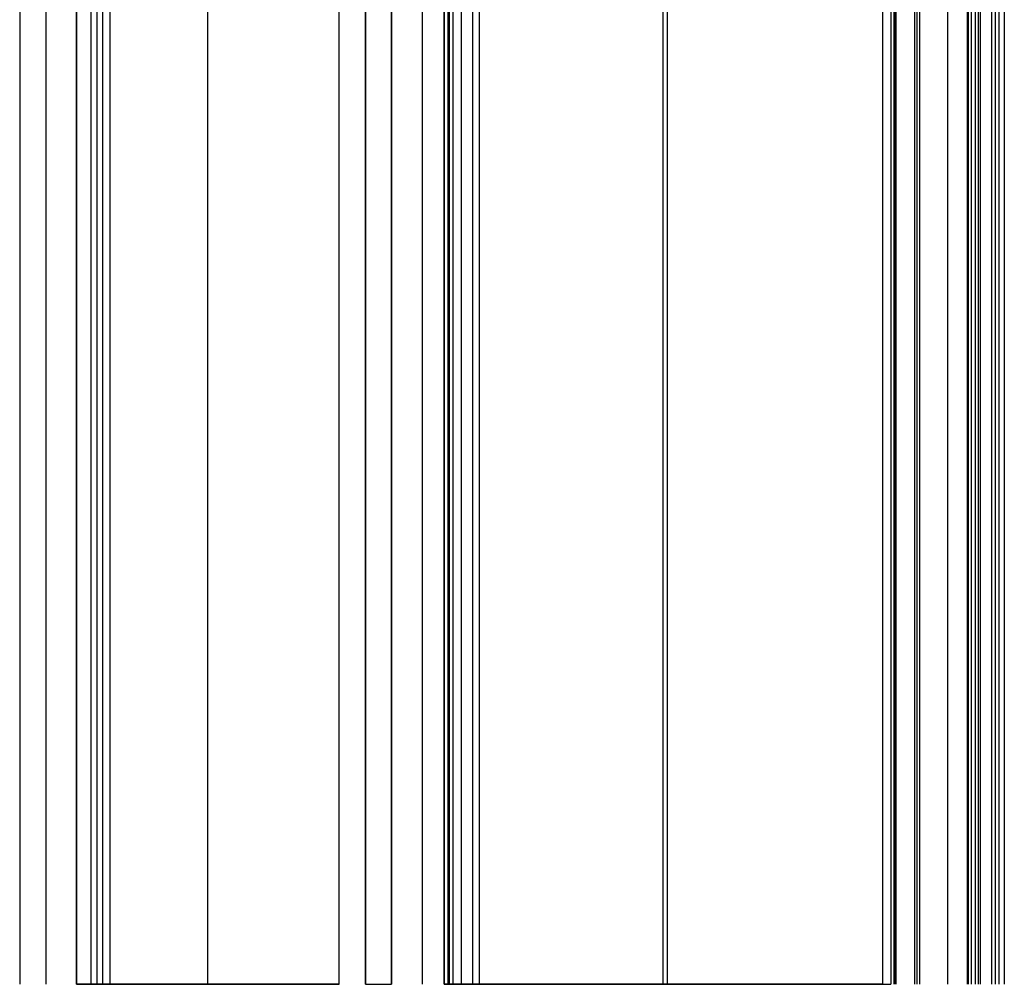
# Model space of a CAD drawing. Header units: millimetres. Extents: x -40 to 73, y -225 to 0.
# Tile 1 of 3: x -40 to 73, y -225 to -115. Entities that reach past the tile are written whole.
import ezdxf

# ---------------------------------------------------------------- set-up
doc = ezdxf.new("R2010")
doc.units = ezdxf.units.MM
doc.header["$MEASUREMENT"] = 0
doc.layers.add('Predefinito', color=5, linetype='Continuous')

msp = doc.modelspace()

# ---------------------------------------------------------------- linework, layer by layer
at = {"layer": 'Predefinito'}
for points in [[(-39.5, 0), (-39.5, -225)], [(-36.5, 0), (-36.5, -225)], [(-33, 0), (-33, -225)], [(-33, -225), (-33, 0)], [(-33, 0), (-33, -225)], [(-31.38, 0), (-31.38, -225)], [(-30.69, 0), (-30.69, -225)], [(-29.19, 0), (-29.19, -225)], [(-3, -225), (-3, 0)], [(-3, -225), (-3, 0)], [(0, 0), (0, -225)], [(0, -225), (0, 0)], [(3, -225), (3, 0)], [(3, 0), (3, -225)], [(3, 0), (3, -225)], [(3, 0), (3, -225)], [(6.5, 0), (6.5, -225)], [(6.5, 0), (6.5, -225)], [(9, 0), (9, -225)], [(9, -225), (9, 0)], [(9.43, 0), (9.43, -225)], [(9.6, -225), (9.6, 0)], [(10, 0), (10, -225)], [(10.93, 0), (10.93, -225)], [(12.26, -225), (12.26, 0)], [(13, 0), (13, -225)], [(59.07, 0), (59.07, -225)], [(60.02, 0), (60.02, -225)], [(60.42, -225), (60.42, 0)], [(62.73, 0), (62.73, -225)], [(70.24, 0), (70.24, -225)], [(71.59, -225), (71.59, 0)], [(72.37, 0), (72.37, -225)], [(73, 0), (73, -225)], [(-33, 0), (-33, -225)], [(-29.99, -225), (-29.99, 0)], [(-18, -225), (-18, 0)], [(-18, -225), (-18, 0)], [(0, -225), (0, 0)], [(3, -225), (3, 0)], [(3, -225), (3, 0)], [(34.03, -225), (34.03, 0)], [(34.51, -225), (34.51, 0)], [(60.53, -225), (60.53, 0)], [(60.63, -225), (60.63, 0)], [(63.03, -225), (63.03, 0)], [(63.34, -225), (63.34, 0)], [(66.5, 0), (66.5, -225)], [(66.5, 0), (66.5, -225)], [(68.74, 0), (68.74, -225)], [(68.88, 0), (68.88, -225)], [(69.27, -225), (69.27, 0)], [(69.66, 0), (69.66, -225)], [(70, 0), (70, -225)], [(71.98, -225), (71.98, 0)], [(-33, -225), (-3, -225)], [(-3, -225), (-33, -225)], [(0, -225), (3, -225)], [(9, -225), (60.02, -225)], [(59.07, -225), (9, -225)]]:
    msp.add_lwpolyline(points, dxfattribs=at)
at = {"layer": 'Predefinito', "extrusion": (0, 1, 0)}
for points in [[(29.99, -9.26), (30.15, -9.34), (30.32, -9.42), (30.48, -9.49), (30.65, -9.56), (30.82, -9.62), (30.99, -9.68), (31.17, -9.74), (31.35, -9.79), (31.53, -9.83), (31.71, -9.87), (31.89, -9.9), (32.07, -9.93), (32.26, -9.96), (32.45, -9.98), (32.63, -9.99), (32.82, -10), (33.01, -10), (33.19, -10), (33.38, -9.99), (33.57, -9.98), (33.75, -9.96), (33.94, -9.93), (34.12, -9.9), (34.3, -9.87), (34.48, -9.83), (34.66, -9.78), (34.83, -9.74), (35.01, -9.68), (35.18, -9.62), (35.35, -9.56), (35.52, -9.49), (35.68, -9.42), (35.84, -9.35), (36, -9.27), (36.16, -9.18), (36.32, -9.09), (36.47, -8.99), (36.63, -8.89), (36.78, -8.79), (36.93, -8.68), (37.07, -8.57), (37.21, -8.45), (37.35, -8.33), (37.49, -8.2), (37.62, -8.07), (37.75, -7.93), (37.88, -7.8), (38, -7.65), (38.12, -7.51), (38.23, -7.36), (38.34, -7.21), (38.44, -7.05), (38.54, -6.89), (38.64, -6.73), (38.73, -6.57), (38.81, -6.41), (38.89, -6.24), (38.97, -6.07), (39.04, -5.91), (39.1, -5.73), (39.16, -5.56), (39.22, -5.39), (39.27, -5.22), (39.31, -5.05), (39.35, -4.87), (39.39, -4.7), (39.42, -4.52), (39.45, -4.34), (39.47, -4.16), (39.48, -3.98), (39.49, -3.79), (39.5, -3.61), (39.5, -3.42), (39.49, -3.24), (39.48, -3.05), (39.47, -2.87), (39.45, -2.68), (39.42, -2.5), (39.39, -2.31), (39.35, -2.13), (39.31, -1.95), (39.26, -1.77), (39.21, -1.59), (39.15, -1.41), (39.09, -1.23), (39.02, -1.06), (38.95, -0.89), (38.88, -0.72), (38.79, -0.56), (38.71, -0.39), (38.62, -0.23), (38.53, -0.08), (38.43, 0.08), (38.33, 0.22), (38.22, 0.37), (38.11, 0.51), (38, 0.65), (37.89, 0.79), (37.76, 0.92), (37.64, 1.05), (37.51, 1.18), (37.38, 1.31), (37.24, 1.43), (37.1, 1.55), (36.95, 1.66), (36.8, 1.77), (36.65, 1.88), (36.5, 1.98), (36.34, 2.08), (36.18, 2.17), (36.01, 2.26), (35.84, 2.35), (35.67, 2.42), (35.5, 2.5), (35.33, 2.57), (35.15, 2.63), (34.98, 2.69), (34.8, 2.75), (34.62, 2.79), (34.44, 2.84), (34.26, 2.88), (34.08, 2.91), (33.9, 2.94), (33.72, 2.96), (33.54, 2.98), (33.36, 2.99), (33.18, 3), (33, 3)], [(33, 0), (33.1, 0), (33.19, -0.01), (33.29, -0.01), (33.39, -0.02), (33.48, -0.03), (33.58, -0.05), (33.68, -0.07), (33.78, -0.09), (33.87, -0.11), (33.97, -0.14), (34.06, -0.17), (34.16, -0.2), (34.25, -0.23), (34.35, -0.27), (34.44, -0.31), (34.53, -0.35), (34.62, -0.4), (34.71, -0.45), (34.8, -0.5), (34.88, -0.55), (34.97, -0.6), (35.05, -0.66), (35.13, -0.72), (35.21, -0.78), (35.28, -0.85), (35.36, -0.91), (35.43, -0.98), (35.5, -1.05), (35.57, -1.12), (35.63, -1.19), (35.69, -1.26), (35.75, -1.34), (35.81, -1.42), (35.87, -1.49), (35.92, -1.57), (35.98, -1.66), (36.03, -1.74), (36.07, -1.83), (36.12, -1.91), (36.16, -2), (36.21, -2.09), (36.24, -2.19), (36.28, -2.28), (36.31, -2.37), (36.34, -2.47), (36.37, -2.57), (36.4, -2.66), (36.42, -2.76), (36.44, -2.86), (36.46, -2.96), (36.47, -3.06), (36.48, -3.16), (36.49, -3.26), (36.5, -3.36), (36.5, -3.46), (36.5, -3.56), (36.5, -3.66), (36.49, -3.76), (36.48, -3.86), (36.47, -3.95), (36.46, -4.05), (36.44, -4.14), (36.42, -4.24), (36.4, -4.33), (36.38, -4.43), (36.35, -4.52), (36.32, -4.61), (36.29, -4.7), (36.25, -4.8), (36.21, -4.89), (36.17, -4.98), (36.13, -5.07), (36.08, -5.15), (36.04, -5.24), (35.98, -5.33), (35.93, -5.41), (35.88, -5.5), (35.82, -5.58), (35.76, -5.66), (35.69, -5.74), (35.63, -5.81), (35.56, -5.89), (35.49, -5.96), (35.42, -6.03), (35.34, -6.1), (35.27, -6.16), (35.19, -6.23), (35.11, -6.29), (35.03, -6.35), (34.95, -6.4), (34.87, -6.46), (34.79, -6.51), (34.7, -6.56), (34.62, -6.6), (34.53, -6.65), (34.44, -6.69), (34.35, -6.73), (34.27, -6.76), (34.17, -6.8), (34.08, -6.83), (33.99, -6.86), (33.89, -6.88), (33.8, -6.91), (33.7, -6.93), (33.6, -6.95), (33.5, -6.96), (33.4, -6.98), (33.3, -6.99), (33.2, -6.99), (33.1, -7), (33, -7), (32.9, -7), (32.8, -6.99), (32.7, -6.99), (32.6, -6.98), (32.5, -6.96), (32.4, -6.95), (32.3, -6.93), (32.21, -6.91), (32.11, -6.88), (32.01, -6.86), (31.92, -6.83), (31.83, -6.8), (31.73, -6.76), (31.64, -6.73), (31.55, -6.69), (31.47, -6.65), (31.38, -6.6)], [(31.38, -6.6), (31.35, -6.59), (31.32, -6.57), (31.29, -6.56), (31.26, -6.55), (31.23, -6.53), (31.19, -6.52), (31.16, -6.51), (31.13, -6.5), (31.09, -6.49), (31.06, -6.48), (31.02, -6.47), (30.99, -6.46), (30.95, -6.46), (30.92, -6.45), (30.88, -6.45), (30.84, -6.44), (30.81, -6.44), (30.77, -6.44), (30.73, -6.43), (30.69, -6.43), (30.66, -6.43), (30.62, -6.44), (30.58, -6.44), (30.54, -6.44), (30.5, -6.44), (30.46, -6.45), (30.43, -6.46), (30.39, -6.46), (30.35, -6.47), (30.31, -6.48), (30.28, -6.49), (30.24, -6.5), (30.2, -6.51), (30.16, -6.53), (30.13, -6.54), (30.09, -6.56), (30.06, -6.57), (30.02, -6.59), (29.99, -6.61), (29.95, -6.63), (29.92, -6.64), (29.89, -6.66), (29.86, -6.68), (29.83, -6.71), (29.79, -6.73), (29.76, -6.75), (29.74, -6.77), (29.71, -6.8), (29.68, -6.82), (29.65, -6.85), (29.63, -6.87), (29.6, -6.9), (29.58, -6.93), (29.55, -6.95), (29.53, -6.98), (29.51, -7.01), (29.48, -7.04), (29.46, -7.07), (29.44, -7.09), (29.43, -7.12), (29.41, -7.15), (29.39, -7.18), (29.37, -7.21), (29.36, -7.24), (29.34, -7.27), (29.33, -7.3), (29.31, -7.33), (29.3, -7.36), (29.29, -7.39), (29.28, -7.43), (29.26, -7.46), (29.25, -7.49), (29.24, -7.53), (29.23, -7.56), (29.23, -7.6), (29.22, -7.63), (29.21, -7.67), (29.21, -7.7), (29.2, -7.74), (29.2, -7.78), (29.19, -7.82), (29.19, -7.85), (29.19, -7.89), (29.19, -7.93), (29.19, -7.97), (29.19, -8), (29.19, -8.04), (29.2, -8.08), (29.2, -8.12), (29.2, -8.16), (29.21, -8.2), (29.22, -8.23), (29.23, -8.27), (29.24, -8.31), (29.25, -8.35), (29.26, -8.38), (29.27, -8.42), (29.28, -8.46), (29.3, -8.49), (29.31, -8.53), (29.33, -8.56), (29.34, -8.6), (29.36, -8.63), (29.38, -8.67), (29.4, -8.7), (29.42, -8.73), (29.44, -8.76), (29.46, -8.8), (29.48, -8.83), (29.51, -8.86), (29.53, -8.89), (29.55, -8.91), (29.58, -8.94), (29.6, -8.97), (29.63, -9), (29.66, -9.02), (29.68, -9.05), (29.71, -9.07), (29.74, -9.09), (29.76, -9.11), (29.79, -9.14), (29.82, -9.16), (29.85, -9.18), (29.88, -9.2), (29.91, -9.21), (29.94, -9.23), (29.97, -9.25), (29.99, -9.26)], [(3, 3), (2.93, 3), (2.87, 3), (2.8, 3.01), (2.73, 3.01), (2.66, 3.02), (2.59, 3.03), (2.52, 3.04), (2.45, 3.05), (2.38, 3.06), (2.31, 3.08), (2.24, 3.1), (2.17, 3.12), (2.1, 3.14), (2.03, 3.16), (1.97, 3.18), (1.9, 3.21), (1.83, 3.24), (1.76, 3.27), (1.69, 3.3), (1.62, 3.34), (1.56, 3.37), (1.49, 3.41), (1.42, 3.45), (1.36, 3.49), (1.29, 3.53), (1.23, 3.58), (1.17, 3.62), (1.11, 3.67), (1.05, 3.72), (0.99, 3.77), (0.93, 3.82), (0.88, 3.88), (0.82, 3.93), (0.77, 3.99), (0.72, 4.05), (0.67, 4.11), (0.62, 4.17), (0.58, 4.23), (0.53, 4.29), (0.49, 4.36), (0.45, 4.42), (0.41, 4.49), (0.37, 4.56), (0.34, 4.62), (0.3, 4.69), (0.27, 4.76), (0.24, 4.83), (0.21, 4.9), (0.18, 4.97), (0.16, 5.03), (0.14, 5.1), (0.12, 5.17), (0.1, 5.24), (0.08, 5.31), (0.06, 5.38), (0.05, 5.45), (0.04, 5.52), (0.03, 5.59), (0.02, 5.66), (0.01, 5.73), (0.01, 5.8), (0, 5.87), (0, 5.93), (0, 6)], [(-3, 6), (-3, 5.87), (-2.99, 5.73), (-2.99, 5.6), (-2.98, 5.46), (-2.96, 5.32), (-2.94, 5.19), (-2.92, 5.05), (-2.9, 4.91), (-2.87, 4.77), (-2.84, 4.63), (-2.81, 4.49), (-2.77, 4.35), (-2.73, 4.21), (-2.68, 4.07), (-2.63, 3.93), (-2.58, 3.79), (-2.52, 3.65), (-2.46, 3.52), (-2.4, 3.38), (-2.33, 3.24), (-2.26, 3.11), (-2.18, 2.98), (-2.1, 2.85), (-2.02, 2.72), (-1.94, 2.59), (-1.85, 2.46), (-1.75, 2.34), (-1.66, 2.22), (-1.56, 2.1), (-1.46, 1.98), (-1.35, 1.87), (-1.24, 1.76), (-1.13, 1.65), (-1.02, 1.54), (-0.9, 1.44), (-0.78, 1.34), (-0.66, 1.25), (-0.54, 1.15), (-0.41, 1.06), (-0.28, 0.98), (-0.15, 0.9), (-0.02, 0.82), (0.11, 0.74), (0.24, 0.67), (0.38, 0.6), (0.52, 0.54), (0.65, 0.48), (0.79, 0.42), (0.93, 0.37), (1.07, 0.32), (1.21, 0.27), (1.35, 0.23), (1.49, 0.19), (1.63, 0.16), (1.77, 0.13), (1.91, 0.1), (2.05, 0.08), (2.19, 0.06), (2.32, 0.04), (2.46, 0.02), (2.6, 0.01), (2.73, 0.01), (2.87, 0), (3, 0)], [(0, 303.5), (0, 303.73), (-0.02, 303.95), (-0.04, 304.18), (-0.06, 304.4), (-0.1, 304.63), (-0.14, 304.85), (-0.19, 305.07), (-0.25, 305.29), (-0.32, 305.5), (-0.39, 305.72), (-0.47, 305.93), (-0.56, 306.14), (-0.65, 306.34), (-0.76, 306.55), (-0.87, 306.74), (-0.98, 306.94), (-1.11, 307.13), (-1.24, 307.31), (-1.37, 307.49), (-1.51, 307.67), (-1.66, 307.84), (-1.82, 308.01), (-1.98, 308.17), (-2.14, 308.32), (-2.31, 308.47), (-2.49, 308.61), (-2.67, 308.75), (-2.85, 308.88), (-3.04, 309), (-3.24, 309.12), (-3.43, 309.23), (-3.64, 309.34), (-3.84, 309.43), (-4.05, 309.52), (-4.26, 309.6), (-4.47, 309.68), (-4.69, 309.74), (-4.91, 309.8), (-5.13, 309.85), (-5.35, 309.9), (-5.58, 309.93), (-5.8, 309.96), (-6.03, 309.98), (-6.25, 310), (-6.48, 310), (-6.7, 310), (-6.93, 309.99), (-7.16, 309.97), (-7.38, 309.94), (-7.6, 309.91), (-7.83, 309.86), (-8.05, 309.81), (-8.27, 309.76), (-8.48, 309.69), (-8.7, 309.62), (-8.91, 309.54), (-9.12, 309.45), (-9.32, 309.35), (-9.53, 309.25), (-9.72, 309.14), (-9.92, 309.03), (-10.11, 308.91), (-10.3, 308.78), (-10.48, 308.64), (-10.65, 308.5), (-10.82, 308.35), (-10.99, 308.2), (-11.15, 308.04), (-11.31, 307.87), (-11.46, 307.7), (-11.6, 307.53), (-11.74, 307.35), (-11.87, 307.16), (-11.99, 306.98), (-12.11, 306.78), (-12.22, 306.59), (-12.33, 306.38), (-12.42, 306.18), (-12.51, 305.97), (-12.59, 305.76), (-12.67, 305.55), (-12.74, 305.33), (-12.8, 305.11), (-12.85, 304.89), (-12.89, 304.67), (-12.93, 304.45), (-12.96, 304.22), (-12.98, 304), (-12.99, 303.77), (-13, 303.54), (-13, 303.32), (-12.99, 303.09), (-12.97, 302.87), (-12.94, 302.64), (-12.91, 302.42), (-12.87, 302.2), (-12.82, 301.97), (-12.76, 301.76), (-12.7, 301.54), (-12.62, 301.32), (-12.55, 301.11), (-12.46, 300.9), (-12.36, 300.7), (-12.26, 300.49)], [(-9, 23), (-8.8, 23), (-8.59, 23.01), (-8.39, 23.03), (-8.18, 23.06), (-7.98, 23.09), (-7.78, 23.13), (-7.58, 23.17), (-7.38, 23.22), (-7.18, 23.28), (-6.99, 23.35), (-6.8, 23.42), (-6.61, 23.5), (-6.42, 23.58), (-6.24, 23.67), (-6.06, 23.77), (-5.88, 23.87), (-5.71, 23.98), (-5.54, 24.1), (-5.37, 24.22), (-5.21, 24.35), (-5.06, 24.48), (-4.9, 24.61), (-4.76, 24.76), (-4.61, 24.9), (-4.48, 25.06), (-4.35, 25.21), (-4.22, 25.37), (-4.1, 25.54), (-3.98, 25.71), (-3.87, 25.88), (-3.77, 26.06), (-3.67, 26.24), (-3.58, 26.42), (-3.5, 26.61), (-3.42, 26.8), (-3.35, 26.99), (-3.28, 27.18), (-3.22, 27.38), (-3.17, 27.58), (-3.13, 27.78), (-3.09, 27.98), (-3.06, 28.18), (-3.03, 28.39), (-3.01, 28.59), (-3, 28.8), (-3, 29)], [(-9.6, 301.88), (-9.65, 301.97), (-9.69, 302.05), (-9.73, 302.14), (-9.76, 302.23), (-9.8, 302.33), (-9.83, 302.42), (-9.86, 302.51), (-9.88, 302.61), (-9.91, 302.71), (-9.93, 302.8), (-9.95, 302.9), (-9.96, 303), (-9.98, 303.1), (-9.99, 303.2), (-9.99, 303.3), (-10, 303.4), (-10, 303.5), (-10, 303.6), (-9.99, 303.7), (-9.99, 303.8), (-9.98, 303.9), (-9.96, 304), (-9.95, 304.1), (-9.93, 304.2), (-9.91, 304.3), (-9.88, 304.39), (-9.86, 304.49), (-9.83, 304.58), (-9.8, 304.67), (-9.76, 304.77), (-9.73, 304.85), (-9.69, 304.94), (-9.65, 305.03), (-9.6, 305.12), (-9.56, 305.2), (-9.51, 305.29), (-9.46, 305.37), (-9.4, 305.45), (-9.35, 305.53), (-9.29, 305.61), (-9.23, 305.69), (-9.16, 305.77), (-9.1, 305.84), (-9.03, 305.92), (-8.96, 305.99), (-8.89, 306.06), (-8.81, 306.13), (-8.74, 306.19), (-8.66, 306.26), (-8.58, 306.32), (-8.5, 306.38), (-8.41, 306.43), (-8.33, 306.48), (-8.24, 306.54), (-8.15, 306.58), (-8.07, 306.63), (-7.98, 306.67), (-7.89, 306.71), (-7.8, 306.75), (-7.7, 306.79), (-7.61, 306.82), (-7.52, 306.85), (-7.43, 306.88), (-7.33, 306.9), (-7.24, 306.92), (-7.14, 306.94), (-7.05, 306.96), (-6.95, 306.97), (-6.86, 306.98), (-6.76, 306.99), (-6.66, 307), (-6.56, 307), (-6.46, 307), (-6.36, 307), (-6.26, 306.99), (-6.16, 306.98), (-6.06, 306.97), (-5.96, 306.96), (-5.86, 306.94), (-5.76, 306.92), (-5.66, 306.9), (-5.57, 306.87), (-5.47, 306.84), (-5.37, 306.81), (-5.28, 306.78), (-5.19, 306.74), (-5.09, 306.71), (-5, 306.66), (-4.91, 306.62), (-4.83, 306.57), (-4.74, 306.53), (-4.66, 306.48), (-4.57, 306.42), (-4.49, 306.37), (-4.42, 306.31), (-4.34, 306.25), (-4.26, 306.19), (-4.19, 306.13), (-4.12, 306.07), (-4.05, 306), (-3.98, 305.93), (-3.91, 305.86), (-3.85, 305.78), (-3.78, 305.71), (-3.72, 305.63), (-3.66, 305.55), (-3.6, 305.47), (-3.55, 305.38), (-3.5, 305.3), (-3.45, 305.21), (-3.4, 305.12), (-3.35, 305.03), (-3.31, 304.94), (-3.27, 304.85), (-3.23, 304.75), (-3.2, 304.66), (-3.17, 304.56), (-3.14, 304.47), (-3.11, 304.37), (-3.09, 304.28), (-3.07, 304.18), (-3.05, 304.08), (-3.03, 303.98), (-3.02, 303.89), (-3.01, 303.79), (-3.01, 303.69), (-3, 303.6), (-3, 303.5)], [(-9, 20), (-8.87, 20), (-8.73, 19.99), (-8.6, 19.99), (-8.46, 19.98), (-8.32, 19.96), (-8.19, 19.94), (-8.05, 19.92), (-7.91, 19.9), (-7.77, 19.87), (-7.63, 19.84), (-7.49, 19.81), (-7.35, 19.77), (-7.21, 19.73), (-7.07, 19.68), (-6.93, 19.63), (-6.79, 19.58), (-6.65, 19.52), (-6.52, 19.46), (-6.38, 19.4), (-6.24, 19.33), (-6.11, 19.26), (-5.98, 19.18), (-5.85, 19.1), (-5.72, 19.02), (-5.59, 18.94), (-5.46, 18.85), (-5.34, 18.75), (-5.22, 18.66), (-5.1, 18.56), (-4.98, 18.46), (-4.87, 18.35), (-4.76, 18.24), (-4.65, 18.13), (-4.54, 18.02), (-4.44, 17.9), (-4.34, 17.78), (-4.25, 17.66), (-4.15, 17.54), (-4.06, 17.41), (-3.98, 17.28), (-3.9, 17.15), (-3.82, 17.02), (-3.74, 16.89), (-3.67, 16.76), (-3.6, 16.62), (-3.54, 16.48), (-3.48, 16.35), (-3.42, 16.21), (-3.37, 16.07), (-3.32, 15.93), (-3.27, 15.79), (-3.23, 15.65), (-3.19, 15.51), (-3.16, 15.37), (-3.13, 15.23), (-3.1, 15.09), (-3.08, 14.95), (-3.06, 14.81), (-3.04, 14.68), (-3.02, 14.54), (-3.01, 14.4), (-3.01, 14.27), (-3, 14.13), (-3, 14)], [(-12.26, 300.49), (-12.25, 300.47), (-12.23, 300.44), (-12.21, 300.41), (-12.2, 300.38), (-12.18, 300.35), (-12.16, 300.32), (-12.14, 300.29), (-12.11, 300.26), (-12.09, 300.24), (-12.07, 300.21), (-12.05, 300.18), (-12.02, 300.16), (-12, 300.13), (-11.97, 300.1), (-11.94, 300.08), (-11.91, 300.05), (-11.89, 300.03), (-11.86, 300.01), (-11.83, 299.98), (-11.8, 299.96), (-11.76, 299.94), (-11.73, 299.92), (-11.7, 299.9), (-11.67, 299.88), (-11.63, 299.86), (-11.6, 299.84), (-11.56, 299.83), (-11.53, 299.81), (-11.49, 299.8), (-11.46, 299.78), (-11.42, 299.77), (-11.38, 299.76), (-11.35, 299.75), (-11.31, 299.74), (-11.27, 299.73), (-11.23, 299.72), (-11.2, 299.71), (-11.16, 299.7), (-11.12, 299.7), (-11.08, 299.7), (-11.04, 299.69), (-11, 299.69), (-10.97, 299.69), (-10.93, 299.69), (-10.89, 299.69), (-10.85, 299.69), (-10.82, 299.69), (-10.78, 299.7), (-10.74, 299.7), (-10.7, 299.71), (-10.67, 299.71), (-10.63, 299.72), (-10.6, 299.73), (-10.56, 299.73), (-10.53, 299.74), (-10.49, 299.75), (-10.46, 299.76), (-10.43, 299.78), (-10.39, 299.79), (-10.36, 299.8), (-10.33, 299.81), (-10.3, 299.83), (-10.27, 299.84), (-10.24, 299.86), (-10.21, 299.87), (-10.18, 299.89), (-10.15, 299.91), (-10.12, 299.93), (-10.09, 299.94), (-10.07, 299.96), (-10.04, 299.98), (-10.01, 300.01), (-9.98, 300.03), (-9.95, 300.05), (-9.93, 300.08), (-9.9, 300.1), (-9.87, 300.13), (-9.85, 300.15), (-9.82, 300.18), (-9.8, 300.21), (-9.77, 300.24), (-9.75, 300.26), (-9.73, 300.29), (-9.71, 300.33), (-9.68, 300.36), (-9.66, 300.39), (-9.64, 300.42), (-9.63, 300.45), (-9.61, 300.49), (-9.59, 300.52), (-9.57, 300.56), (-9.56, 300.59), (-9.54, 300.63), (-9.53, 300.66), (-9.51, 300.7), (-9.5, 300.74), (-9.49, 300.78), (-9.48, 300.81), (-9.47, 300.85), (-9.46, 300.89), (-9.46, 300.93), (-9.45, 300.96), (-9.44, 301), (-9.44, 301.04), (-9.44, 301.08), (-9.44, 301.12), (-9.43, 301.16), (-9.43, 301.19), (-9.43, 301.23), (-9.44, 301.27), (-9.44, 301.31), (-9.44, 301.34), (-9.45, 301.38), (-9.45, 301.42), (-9.46, 301.45), (-9.46, 301.49), (-9.47, 301.52), (-9.48, 301.56), (-9.49, 301.59), (-9.5, 301.63), (-9.51, 301.66), (-9.52, 301.69), (-9.53, 301.73), (-9.55, 301.76), (-9.56, 301.79), (-9.57, 301.82), (-9.59, 301.85), (-9.6, 301.88)], [(-60.42, 19.14), (-60.4, 19.19), (-60.38, 19.23), (-60.35, 19.28), (-60.32, 19.32), (-60.29, 19.36), (-60.28, 19.39), (-60.26, 19.41), (-60.25, 19.43), (-60.23, 19.45), (-60.21, 19.47), (-60.2, 19.49), (-60.18, 19.51), (-60.16, 19.53), (-60.14, 19.55), (-60.12, 19.57), (-60.1, 19.58), (-60.09, 19.6), (-60.07, 19.62), (-60.04, 19.64), (-60.02, 19.66), (-60, 19.67), (-59.98, 19.69), (-59.96, 19.71), (-59.94, 19.72), (-59.92, 19.74), (-59.89, 19.75), (-59.87, 19.77), (-59.85, 19.78), (-59.82, 19.8), (-59.8, 19.81), (-59.78, 19.82), (-59.75, 19.83), (-59.73, 19.85), (-59.7, 19.86), (-59.68, 19.87), (-59.65, 19.88), (-59.63, 19.89), (-59.6, 19.9), (-59.58, 19.91), (-59.55, 19.92), (-59.53, 19.93), (-59.5, 19.94), (-59.48, 19.94), (-59.45, 19.95), (-59.43, 19.96), (-59.4, 19.96), (-59.38, 19.97), (-59.35, 19.97), (-59.32, 19.98), (-59.27, 19.99), (-59.22, 19.99), (-59.17, 20), (-59.12, 20), (-59.07, 20)], [(-60.02, 23), (-60.12, 23), (-60.22, 22.99), (-60.32, 22.98), (-60.42, 22.97), (-60.53, 22.96), (-60.58, 22.95), (-60.63, 22.94), (-60.68, 22.93), (-60.73, 22.91), (-60.78, 22.9), (-60.84, 22.89), (-60.89, 22.87), (-60.94, 22.86), (-60.99, 22.84), (-61.04, 22.82), (-61.09, 22.8), (-61.14, 22.78), (-61.19, 22.76), (-61.24, 22.74), (-61.29, 22.72), (-61.34, 22.69), (-61.39, 22.67), (-61.43, 22.64), (-61.48, 22.62), (-61.53, 22.59), (-61.57, 22.56), (-61.62, 22.54), (-61.67, 22.51), (-61.71, 22.48), (-61.76, 22.44), (-61.8, 22.41), (-61.84, 22.38), (-61.89, 22.35), (-61.93, 22.31), (-61.97, 22.28), (-62.01, 22.24), (-62.05, 22.21), (-62.09, 22.17), (-62.13, 22.13), (-62.17, 22.09), (-62.2, 22.06), (-62.24, 22.02), (-62.27, 21.98), (-62.31, 21.94), (-62.34, 21.9), (-62.38, 21.85), (-62.41, 21.81), (-62.44, 21.77), (-62.47, 21.73), (-62.53, 21.64), (-62.58, 21.55), (-62.64, 21.47), (-62.68, 21.38), (-62.73, 21.29)], [(-60.63, 18.71), (-60.42, 19.14)], [(-72.37, 24.29), (-72.43, 24.15), (-72.49, 24.02), (-72.55, 23.89), (-72.6, 23.75), (-72.65, 23.61), (-72.7, 23.46), (-72.74, 23.32), (-72.78, 23.17), (-72.82, 23.02), (-72.85, 22.87), (-72.89, 22.72), (-72.91, 22.56), (-72.94, 22.41), (-72.96, 22.25), (-72.97, 22.09), (-72.99, 21.93), (-72.99, 21.77), (-73, 21.6), (-73, 21.44), (-73, 21.28), (-72.99, 21.11), (-72.98, 20.95), (-72.96, 20.78), (-72.94, 20.62), (-72.92, 20.45), (-72.89, 20.29), (-72.85, 20.12), (-72.82, 19.96), (-72.77, 19.8), (-72.73, 19.64), (-72.68, 19.48), (-72.62, 19.32), (-72.56, 19.16), (-72.5, 19), (-72.43, 18.85), (-72.36, 18.7), (-72.29, 18.55), (-72.21, 18.4), (-72.13, 18.25), (-72.05, 18.11), (-71.96, 17.97), (-71.86, 17.83), (-71.77, 17.69), (-71.67, 17.56), (-71.57, 17.43), (-71.47, 17.31), (-71.36, 17.18), (-71.25, 17.06), (-71.14, 16.95), (-71.03, 16.84), (-70.91, 16.73), (-70.79, 16.62), (-70.67, 16.52), (-70.55, 16.42), (-70.43, 16.32), (-70.31, 16.23), (-70.18, 16.14), (-70.06, 16.06), (-69.93, 15.98), (-69.8, 15.9), (-69.67, 15.83), (-69.54, 15.76), (-69.42, 15.69), (-69.29, 15.63), (-69.15, 15.57), (-69.02, 15.51), (-68.89, 15.45), (-68.75, 15.4), (-68.61, 15.35), (-68.46, 15.3), (-68.32, 15.26), (-68.17, 15.22), (-68.02, 15.18), (-67.87, 15.15), (-67.72, 15.11), (-67.56, 15.09), (-67.41, 15.06), (-67.25, 15.04), (-67.09, 15.03), (-66.93, 15.01), (-66.77, 15.01), (-66.6, 15), (-66.44, 15), (-66.28, 15), (-66.11, 15.01), (-65.95, 15.02), (-65.78, 15.04), (-65.62, 15.06), (-65.45, 15.08), (-65.29, 15.11), (-65.12, 15.15), (-64.96, 15.18), (-64.8, 15.23), (-64.64, 15.27), (-64.48, 15.32), (-64.32, 15.38), (-64.16, 15.44), (-64, 15.5), (-63.85, 15.57), (-63.7, 15.64), (-63.55, 15.71), (-63.4, 15.79), (-63.25, 15.87), (-63.11, 15.95), (-62.97, 16.04), (-62.83, 16.14), (-62.69, 16.23), (-62.56, 16.33), (-62.43, 16.43), (-62.31, 16.53), (-62.18, 16.64), (-62.06, 16.75), (-61.95, 16.86), (-61.84, 16.97), (-61.73, 17.09), (-61.62, 17.21), (-61.52, 17.33), (-61.42, 17.45), (-61.32, 17.57), (-61.23, 17.69), (-61.14, 17.82), (-61.06, 17.94), (-60.98, 18.07), (-60.9, 18.2), (-60.83, 18.33), (-60.76, 18.46), (-60.69, 18.58), (-60.63, 18.71)], [(-62.73, 21.29), (-63.34, 20)], [(-63.34, 20), (-63.37, 19.93), (-63.41, 19.86), (-63.45, 19.79), (-63.49, 19.72), (-63.53, 19.65), (-63.57, 19.58), (-63.62, 19.52), (-63.66, 19.45), (-63.71, 19.38), (-63.76, 19.32), (-63.82, 19.25), (-63.87, 19.19), (-63.93, 19.12), (-63.99, 19.06), (-64.05, 19), (-64.11, 18.94), (-64.18, 18.88), (-64.24, 18.83), (-64.31, 18.77), (-64.38, 18.72), (-64.45, 18.66), (-64.52, 18.61), (-64.6, 18.56), (-64.67, 18.51), (-64.75, 18.47), (-64.83, 18.42), (-64.91, 18.38), (-64.99, 18.34), (-65.07, 18.3), (-65.16, 18.27), (-65.24, 18.23), (-65.32, 18.2), (-65.41, 18.17), (-65.5, 18.15), (-65.58, 18.12), (-65.67, 18.1), (-65.76, 18.08), (-65.85, 18.06), (-65.94, 18.05), (-66.03, 18.03), (-66.11, 18.02), (-66.2, 18.01), (-66.29, 18.01), (-66.38, 18), (-66.47, 18), (-66.56, 18), (-66.64, 18), (-66.73, 18.01), (-66.82, 18.01), (-66.9, 18.02), (-66.99, 18.03), (-67.07, 18.05), (-67.16, 18.06), (-67.24, 18.08), (-67.32, 18.1), (-67.4, 18.12), (-67.48, 18.14), (-67.56, 18.16), (-67.63, 18.19), (-67.71, 18.22), (-67.78, 18.24), (-67.86, 18.27), (-67.93, 18.31), (-68, 18.34), (-68.07, 18.37), (-68.14, 18.41), (-68.21, 18.45), (-68.28, 18.49), (-68.35, 18.53), (-68.42, 18.57), (-68.48, 18.62), (-68.55, 18.66), (-68.62, 18.71), (-68.68, 18.76), (-68.75, 18.82), (-68.81, 18.87), (-68.88, 18.93), (-68.94, 18.99), (-69, 19.05), (-69.06, 19.11), (-69.12, 19.18), (-69.17, 19.24), (-69.23, 19.31), (-69.28, 19.38), (-69.34, 19.45), (-69.39, 19.52), (-69.44, 19.6), (-69.49, 19.67), (-69.53, 19.75), (-69.58, 19.83), (-69.62, 19.91), (-69.66, 19.99), (-69.7, 20.07), (-69.73, 20.16), (-69.77, 20.24), (-69.8, 20.32), (-69.83, 20.41), (-69.85, 20.5), (-69.88, 20.58), (-69.9, 20.67), (-69.92, 20.76), (-69.94, 20.85), (-69.95, 20.94), (-69.97, 21.03), (-69.98, 21.11), (-69.99, 21.2), (-69.99, 21.29), (-70, 21.38), (-70, 21.47), (-70, 21.56), (-70, 21.64), (-69.99, 21.73), (-69.99, 21.82), (-69.98, 21.9), (-69.97, 21.99), (-69.95, 22.07), (-69.94, 22.16), (-69.92, 22.24), (-69.9, 22.32), (-69.88, 22.4), (-69.86, 22.48), (-69.84, 22.56), (-69.81, 22.63), (-69.78, 22.71), (-69.76, 22.78), (-69.73, 22.86), (-69.69, 22.93), (-69.66, 23)], [(-68.88, 24.64), (-68.87, 24.67), (-68.85, 24.71), (-68.84, 24.74), (-68.83, 24.77), (-68.82, 24.8), (-68.81, 24.83), (-68.8, 24.87), (-68.79, 24.9), (-68.78, 24.94), (-68.77, 24.97), (-68.76, 25.01), (-68.76, 25.04), (-68.75, 25.08), (-68.75, 25.11), (-68.74, 25.15), (-68.74, 25.19), (-68.74, 25.23), (-68.74, 25.26), (-68.74, 25.3), (-68.74, 25.34), (-68.74, 25.38), (-68.74, 25.41), (-68.75, 25.45), (-68.75, 25.49), (-68.76, 25.53), (-68.76, 25.57), (-68.77, 25.61), (-68.78, 25.64), (-68.79, 25.68), (-68.8, 25.72), (-68.81, 25.75), (-68.82, 25.79), (-68.84, 25.83), (-68.85, 25.86), (-68.87, 25.9), (-68.88, 25.93), (-68.9, 25.97), (-68.92, 26), (-68.94, 26.04), (-68.96, 26.07), (-68.98, 26.1), (-69, 26.13), (-69.02, 26.17), (-69.04, 26.2), (-69.07, 26.23), (-69.09, 26.26), (-69.12, 26.28), (-69.14, 26.31), (-69.17, 26.34), (-69.19, 26.36), (-69.22, 26.39), (-69.25, 26.41), (-69.27, 26.44), (-69.3, 26.46), (-69.33, 26.48), (-69.36, 26.5), (-69.39, 26.52), (-69.42, 26.54), (-69.45, 26.56), (-69.48, 26.58), (-69.5, 26.6), (-69.53, 26.61), (-69.56, 26.63), (-69.59, 26.64), (-69.62, 26.66), (-69.66, 26.67), (-69.69, 26.68), (-69.72, 26.7), (-69.75, 26.71), (-69.78, 26.72), (-69.82, 26.73), (-69.85, 26.74), (-69.89, 26.75), (-69.92, 26.75), (-69.96, 26.76), (-69.99, 26.77), (-70.03, 26.77), (-70.06, 26.78), (-70.1, 26.78), (-70.14, 26.78), (-70.18, 26.79), (-70.21, 26.79), (-70.25, 26.79), (-70.29, 26.79), (-70.33, 26.78), (-70.36, 26.78), (-70.4, 26.78), (-70.44, 26.77), (-70.48, 26.77), (-70.52, 26.76), (-70.55, 26.75), (-70.59, 26.74), (-70.63, 26.74), (-70.67, 26.72), (-70.7, 26.71), (-70.74, 26.7), (-70.78, 26.69), (-70.81, 26.67), (-70.85, 26.66), (-70.88, 26.64), (-70.92, 26.62), (-70.95, 26.61), (-70.99, 26.59), (-71.02, 26.57), (-71.05, 26.55), (-71.08, 26.53), (-71.12, 26.5), (-71.15, 26.48), (-71.18, 26.46), (-71.2, 26.43), (-71.23, 26.41), (-71.26, 26.38), (-71.29, 26.36), (-71.31, 26.33), (-71.34, 26.31), (-71.36, 26.28), (-71.39, 26.25), (-71.41, 26.22), (-71.43, 26.19), (-71.45, 26.17), (-71.47, 26.14), (-71.49, 26.11), (-71.51, 26.08), (-71.53, 26.05), (-71.55, 26.02), (-71.56, 25.99), (-71.58, 25.96), (-71.59, 25.93)], [(-69.66, 23), (-68.88, 24.64)], [(-71.59, 25.93), (-72.37, 24.29)]]:
    msp.add_lwpolyline(points, dxfattribs=at)
at = {"layer": 'Predefinito', "extrusion": (1, 0, 0)}
for points in [[(-225, 6), (-225, 303.5)], [(-225, 303.5), (-225, 29)], [(-225, 14), (-225, 6)], [(-225, 20), (-225, 23)]]:
    msp.add_lwpolyline(points, dxfattribs=at)

doc.saveas('drawing.dxf')
